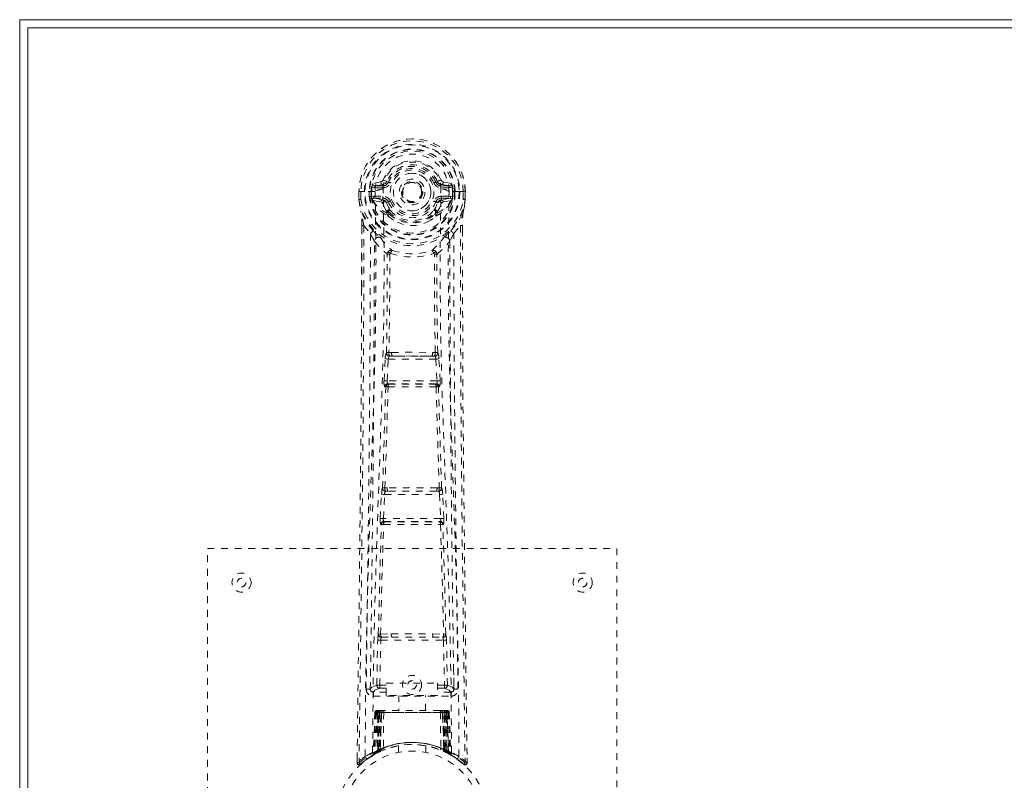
# Model space of a CAD drawing. Header units: inches. Extents: x 7.8 to 79.3, y 25 to 48.5.
# Tile 2 of 6: x 7.8 to 22.3, y 37.3 to 48.5. Entities that reach past the tile are written whole.
import ezdxf

# ---------------------------------------------------------------- set-up
doc = ezdxf.new("R2010")
doc.units = ezdxf.units.IN
doc.header["$MEASUREMENT"] = 0
doc.linetypes.add('SLD-Dashed', pattern=[0.075, 0.05, -0.025])
doc.linetypes.add('SLD-Solid', pattern=[0])

msp = doc.modelspace()

# ---------------------------------------------------------------- linework, layer by layer
at = {"color": 7, "linetype": 'SLD-Solid', "lineweight": 15}
for p, q in [((7.835, 24.968), (7.835, 48.468)), ((7.835, 48.468), (79.335, 48.468)), ((79.216, 48.35), (7.953, 48.35)), ((7.953, 48.35), (7.953, 25.086)), ((7.953, 48.35), (79.216, 48.35)), ((7.953, 25.086), (7.953, 48.35))]:
    msp.add_line(p, q, dxfattribs=at)
at = {"color": 7, "linetype": 'SLD-Dashed', "lineweight": 0}
for p, q in [((13.128, 46.093), (13.009, 46.069)), ((13.039, 46.033), (13.156, 46.053)), ((13.039, 46.033), (13.039, 46.003)), ((13.156, 46.033), (13.039, 46.033)), ((13.156, 46.053), (13.156, 46.033)), ((13.156, 46.003), (13.156, 46.033)), ((13.216, 46.097), (13.161, 46.12)), ((13.216, 46.097), (13.238, 46.087)), ((13.931, 46.087), (13.953, 46.097)), ((13.953, 46.097), (13.957, 46.089)), ((14.013, 46.053), (14.13, 46.033)), ((14.013, 46.053), (14.013, 46.033)), ((14.13, 46.033), (14.013, 46.033)), ((14.013, 46.003), (14.013, 46.033)), ((14.16, 46.069), (14.041, 46.093)), ((14.13, 46.003), (14.13, 46.033)), ((12.805, 45.952), (12.805, 45.835)), ((12.809, 45.952), (12.805, 45.952)), ((12.806, 45.952), (12.806, 45.835)), ((12.862, 45.951), (12.809, 45.952)), ((12.835, 45.949), (12.835, 45.835)), ((12.885, 45.951), (12.862, 45.951)), ((13.043, 45.951), (12.885, 45.951)), ((12.956, 45.878), (12.956, 45.949)), ((12.991, 45.949), (12.986, 45.949)), ((12.986, 45.949), (12.986, 45.879)), ((12.991, 45.87), (12.991, 45.949)), ((13.156, 46.003), (13.039, 46.003)), ((13.161, 45.986), (13.161, 45.988)), ((13.741, 45.942), (13.74, 45.926)), ((13.741, 45.95), (13.741, 45.942)), ((14.008, 45.988), (14.008, 45.986)), ((14.13, 46.003), (14.013, 46.003)), ((14.284, 45.951), (14.126, 45.951)), ((14.178, 45.949), (14.183, 45.949)), ((14.178, 45.87), (14.178, 45.949)), ((14.183, 45.879), (14.183, 45.949)), ((14.213, 45.949), (14.213, 45.878)), ((14.213, 45.949), (14.213, 45.949)), ((14.307, 45.951), (14.284, 45.951)), ((14.36, 45.952), (14.307, 45.951)), ((14.335, 45.835), (14.335, 45.949)), ((14.364, 45.952), (14.36, 45.952)), ((14.363, 45.835), (14.363, 45.952)), ((14.364, 45.952), (14.364, 45.835)), ((12.805, 45.835), (12.805, 45.831)), ((12.956, 45.878), (12.986, 45.879)), ((12.956, 45.878), (12.956, 45.878)), ((12.986, 45.879), (12.991, 45.86)), ((12.991, 45.86), (12.991, 45.87)), ((12.998, 45.833), (13.001, 45.829)), ((13.001, 45.829), (13.002, 45.828)), ((13.001, 45.829), (13.002, 45.829)), ((13.012, 45.818), (13.002, 45.829)), ((13.012, 45.818), (13.126, 45.797)), ((13.026, 45.881), (13.026, 45.851)), ((13.026, 45.881), (13.156, 45.881)), ((13.156, 45.826), (13.026, 45.851)), ((13.026, 45.851), (13.156, 45.851)), ((13.156, 45.881), (13.156, 45.851)), ((13.156, 45.826), (13.156, 45.851)), ((13.238, 45.796), (13.211, 45.785)), ((13.958, 45.785), (13.931, 45.796)), ((14.013, 45.881), (14.013, 45.851)), ((14.013, 45.881), (14.143, 45.881)), ((14.143, 45.851), (14.013, 45.826)), ((14.013, 45.826), (14.013, 45.851)), ((14.013, 45.851), (14.143, 45.851)), ((14.043, 45.797), (14.157, 45.818)), ((14.143, 45.851), (14.143, 45.881)), ((14.168, 45.829), (14.157, 45.818)), ((14.157, 45.818), (14.157, 45.818)), ((14.157, 45.818), (14.157, 45.818)), ((14.168, 45.829), (14.171, 45.833)), ((14.183, 45.879), (14.178, 45.86)), ((14.178, 45.86), (14.178, 45.87)), ((14.183, 45.879), (14.213, 45.878)), ((14.213, 45.878), (14.213, 45.878)), ((14.364, 45.831), (14.364, 45.835)), ((13.216, 45.636), (13.216, 45.654)), ((13.235, 45.59), (13.224, 45.607)), ((13.24, 45.66), (13.24, 45.641)), ((13.929, 45.641), (13.93, 45.66)), ((13.945, 45.607), (13.934, 45.59)), ((13.953, 45.636), (13.953, 45.654)), ((12.847, 45.451), (12.844, 44.526)), ((12.848, 44.526), (12.848, 45.45)), ((14.321, 45.396), (14.321, 45.45)), ((14.322, 45.451), (14.322, 45.397)), ((12.877, 45.449), (12.973, 45.334)), ((14.196, 45.334), (14.292, 45.449)), ((13.257, 45.031), (13.257, 45.031)), ((13.912, 45.031), (13.912, 45.031)), ((13.285, 43.592), (13.245, 43.591)), ((13.924, 43.591), (13.884, 43.592)), ((13.174, 43.178), (13.191, 43.495)), ((13.219, 43.176), (13.235, 43.493)), ((13.235, 43.493), (13.934, 43.493)), ((13.254, 43.538), (13.293, 43.538)), ((13.876, 43.538), (13.293, 43.538)), ((13.876, 43.538), (13.915, 43.538)), ((13.934, 43.493), (13.95, 43.176)), ((13.995, 43.178), (13.978, 43.495)), ((13.95, 43.176), (13.219, 43.176)), ((13.198, 43.084), (13.184, 43.088)), ((13.242, 43.126), (13.228, 43.131)), ((13.228, 43.131), (13.941, 43.131)), ((13.941, 43.131), (13.927, 43.126)), ((13.971, 43.084), (13.986, 43.088)), ((13.219, 41.607), (13.186, 41.606)), ((13.228, 41.556), (13.196, 41.555)), ((13.941, 41.556), (13.228, 41.556)), ((13.941, 41.556), (13.973, 41.555)), ((13.983, 41.606), (13.95, 41.607)), ((13.119, 41.16), (13.136, 41.513)), ((13.164, 41.158), (13.181, 41.511)), ((13.181, 41.511), (13.988, 41.511)), ((13.988, 41.511), (14.005, 41.158)), ((14.05, 41.16), (14.033, 41.513)), ((14.005, 41.158), (13.164, 41.158)), ((13.126, 41.07), (13.134, 41.067)), ((13.178, 41.11), (13.17, 41.113)), ((13.17, 41.113), (13.999, 41.113)), ((13.999, 41.113), (13.991, 41.11)), ((14.035, 41.067), (14.043, 41.07)), ((10.585, 32.718), (10.585, 40.718)), ((10.585, 40.718), (16.585, 40.718)), ((16.585, 40.718), (16.585, 32.718)), ((13.123, 39.461), (13.28, 39.467)), ((13.134, 39.416), (13.287, 39.418)), ((13.287, 39.418), (13.882, 39.418)), ((13.882, 39.418), (14.035, 39.416)), ((13.889, 39.467), (14.046, 39.461)), ((13.066, 38.715), (13.081, 39.377)), ((13.111, 38.714), (13.126, 39.375)), ((13.126, 39.375), (14.043, 39.375)), ((14.043, 39.375), (14.059, 38.714)), ((14.103, 38.715), (14.088, 39.377)), ((12.976, 38.948), (12.972, 38.661)), ((14.197, 38.661), (14.193, 38.948)), ((13.111, 38.669), (13.111, 38.714)), ((13.111, 38.714), (13.205, 38.714)), ((13.111, 38.669), (13.205, 38.669)), ((13.205, 38.745), (13.955, 38.745)), ((13.205, 38.565), (13.205, 38.745)), ((13.955, 38.745), (13.955, 38.565)), ((13.955, 38.714), (14.059, 38.714)), ((13.955, 38.669), (14.059, 38.669)), ((14.059, 38.669), (14.059, 38.714)), ((12.972, 38.658), (12.973, 38.65)), ((13.017, 38.612), (13.017, 38.552)), ((13.205, 38.612), (13.017, 38.612)), ((13.017, 38.552), (14.152, 38.552)), ((13.955, 38.565), (13.205, 38.565)), ((13.39, 38.565), (13.39, 38.343)), ((13.78, 38.343), (13.78, 38.565)), ((14.152, 38.612), (13.955, 38.612)), ((14.152, 38.552), (14.152, 38.612)), ((14.196, 38.65), (14.197, 38.658)), ((13.039, 38.314), (13.018, 37.709)), ((13.052, 38.314), (13.031, 37.717)), ((13.052, 38.314), (13.039, 38.314)), ((13.073, 38.318), (13.05, 37.724)), ((13.07, 38.314), (13.05, 37.727)), ((13.137, 38.314), (13.07, 38.314)), ((13.078, 38.314), (13.077, 37.757)), ((13.086, 38.343), (13.078, 38.343)), ((13.085, 38.314), (13.078, 38.314)), ((13.092, 38.343), (13.082, 38.343)), ((13.085, 38.314), (14.084, 38.314)), ((13.085, 37.761), (13.085, 38.314)), ((13.091, 37.764), (13.091, 38.314)), ((13.091, 38.314), (13.098, 38.314)), ((13.098, 38.343), (13.092, 38.343)), ((13.098, 38.314), (13.098, 37.767)), ((14.071, 38.314), (13.098, 38.314)), ((13.154, 38.343), (13.1, 38.343)), ((13.11, 38.314), (13.109, 37.772)), ((13.116, 38.343), (13.11, 38.343)), ((13.116, 38.314), (13.11, 38.314)), ((13.116, 38.343), (13.154, 38.343)), ((13.116, 38.314), (14.053, 38.314)), ((13.116, 37.775), (13.116, 38.314)), ((13.118, 37.763), (13.137, 38.314)), ((13.138, 38.314), (13.119, 37.763)), ((13.137, 38.314), (13.138, 38.314)), ((13.169, 38.314), (13.164, 37.792)), ((13.176, 38.343), (13.168, 38.343)), ((14.001, 38.314), (13.169, 38.314)), ((13.993, 38.343), (13.176, 38.343)), ((14.001, 38.343), (13.993, 38.343)), ((14.001, 38.314), (14.005, 37.792)), ((14.069, 38.343), (14.015, 38.343)), ((14.015, 38.343), (14.053, 38.343)), ((14.05, 37.763), (14.031, 38.314)), ((14.031, 38.314), (14.032, 38.314)), ((14.032, 38.314), (14.051, 37.763)), ((14.099, 38.314), (14.032, 38.314)), ((14.059, 38.343), (14.053, 38.343)), ((14.059, 38.314), (14.053, 38.314)), ((14.053, 38.314), (14.053, 37.775)), ((14.06, 37.772), (14.059, 38.314)), ((14.077, 38.343), (14.071, 38.343)), ((14.071, 37.767), (14.071, 38.314)), ((14.071, 38.314), (14.078, 38.314)), ((14.087, 38.343), (14.077, 38.343)), ((14.078, 38.314), (14.078, 37.764)), ((14.091, 38.343), (14.084, 38.343)), ((14.091, 38.314), (14.084, 38.314)), ((14.084, 38.314), (14.084, 37.761)), ((14.092, 37.757), (14.091, 38.314)), ((14.119, 37.724), (14.096, 38.318)), ((14.099, 38.314), (14.119, 37.727)), ((14.117, 38.314), (14.138, 37.717)), ((14.13, 38.314), (14.117, 38.314)), ((14.13, 38.314), (14.152, 37.709)), ((13.385, 37.825), (13.385, 37.729)), ((13.785, 37.729), (13.785, 37.825)), ((13.003, 37.684), (13.016, 37.692)), ((13.018, 37.709), (13.031, 37.717)), ((13.035, 37.702), (13.101, 37.737)), ((13.05, 37.727), (13.118, 37.763)), ((13.077, 37.757), (13.085, 37.761)), ((13.09, 37.731), (13.077, 37.757)), ((13.09, 37.731), (13.081, 37.727)), ((13.097, 37.735), (13.09, 37.731)), ((13.098, 37.767), (13.091, 37.764)), ((13.103, 37.737), (13.091, 37.764)), ((13.095, 37.733), (13.103, 37.737)), ((13.11, 37.741), (13.098, 37.767)), ((13.101, 37.737), (13.102, 37.737)), ((13.102, 37.737), (13.11, 37.74)), ((13.109, 37.772), (13.116, 37.775)), ((13.121, 37.746), (13.109, 37.772)), ((13.119, 37.763), (13.118, 37.763)), ((13.127, 37.749), (13.121, 37.746)), ((14.053, 37.775), (14.042, 37.749)), ((14.048, 37.746), (14.042, 37.749)), ((14.06, 37.772), (14.048, 37.746)), ((14.051, 37.763), (14.05, 37.763)), ((14.051, 37.763), (14.119, 37.727)), ((14.053, 37.775), (14.06, 37.772)), ((14.071, 37.767), (14.059, 37.741)), ((14.078, 37.764), (14.066, 37.737)), ((14.067, 37.737), (14.068, 37.737)), ((14.068, 37.737), (14.082, 37.729)), ((14.078, 37.764), (14.071, 37.767)), ((14.084, 37.761), (14.072, 37.735)), ((14.079, 37.731), (14.072, 37.735)), ((14.092, 37.757), (14.079, 37.731)), ((14.106, 37.718), (14.079, 37.731)), ((14.084, 37.761), (14.092, 37.757)), ((14.099, 37.72), (14.135, 37.702)), ((14.138, 37.717), (14.152, 37.709)), ((14.147, 37.696), (14.16, 37.688)), ((14.153, 37.692), (14.166, 37.684)), ((12.779, 37.644), (12.778, 37.577)), ((12.779, 37.644), (12.778, 37.577)), ((12.778, 37.577), (12.808, 37.576)), ((12.78, 37.64), (12.78, 37.577)), ((12.827, 37.555), (12.869, 37.589)), ((14.3, 37.589), (14.342, 37.555)), ((14.361, 37.576), (14.341, 37.554)), ((14.391, 37.577), (14.39, 37.644))]:
    msp.add_line(p, q, dxfattribs=at)
at = {"color": 7, "linetype": 'SLD-Dashed', "lineweight": 0, "flags": 128}
for points in [[(13.161, 45.988), (13.167, 46.065), (13.19, 46.139), (13.229, 46.208), (13.283, 46.268), (13.348, 46.317), (13.422, 46.353), (13.502, 46.375), (13.585, 46.382), (13.667, 46.375), (13.747, 46.353), (13.821, 46.317), (13.886, 46.268), (13.94, 46.208), (13.979, 46.139), (14.002, 46.065), (14.008, 45.988)], [(13.156, 46.053), (13.193, 46.068), (13.206, 46.081)], [(13.206, 46.081), (13.212, 46.089), (13.216, 46.097)], [(13.266, 46.076), (13.26, 46.078), (13.255, 46.08), (13.25, 46.082), (13.246, 46.084), (13.243, 46.085), (13.24, 46.086), (13.239, 46.087), (13.238, 46.087)], [(13.904, 46.076), (13.909, 46.078), (13.914, 46.08), (13.919, 46.082), (13.923, 46.084), (13.926, 46.085), (13.929, 46.086), (13.931, 46.087), (13.931, 46.087)], [(12.805, 45.952), (12.805, 45.951), (12.806, 45.951), (12.808, 45.951), (12.812, 45.951), (12.817, 45.95), (12.822, 45.95), (12.828, 45.95), (12.835, 45.949)], [(12.897, 37.67), (12.904, 38.717), (12.924, 39.762), (12.953, 40.804), (12.988, 41.842), (13.022, 42.876), (13.048, 43.906), (13.056, 44.931), (13.044, 45.951)], [(13.039, 46.003), (13.016, 46.007), (12.996, 46.02)], [(13.006, 37.726), (13.015, 38.771), (13.036, 39.813), (13.068, 40.853), (13.105, 41.888), (13.141, 42.92), (13.168, 43.946), (13.176, 44.968), (13.161, 45.986)], [(14.163, 37.726), (14.155, 38.771), (14.133, 39.814), (14.101, 40.853), (14.064, 41.889), (14.028, 42.92), (14.002, 43.947), (13.994, 44.969), (14.008, 45.986)], [(14.272, 37.67), (14.265, 38.717), (14.246, 39.762), (14.216, 40.804), (14.181, 41.842), (14.147, 42.876), (14.122, 43.906), (14.113, 44.931), (14.126, 45.951)], [(14.173, 46.02), (14.153, 46.007), (14.13, 46.003)], [(14.183, 45.949), (14.187, 45.949), (14.194, 45.949), (14.203, 45.949), (14.213, 45.949)], [(14.335, 45.949), (14.341, 45.95), (14.347, 45.95), (14.353, 45.95), (14.357, 45.95), (14.361, 45.951), (14.363, 45.951), (14.364, 45.951), (14.364, 45.952)], [(12.805, 45.835), (12.818, 45.738), (12.834, 45.662)], [(12.805, 45.831), (12.806, 45.831), (12.808, 45.831), (12.811, 45.832), (12.815, 45.832), (12.819, 45.833), (12.824, 45.834), (12.829, 45.834), (12.835, 45.835)], [(12.835, 45.835), (12.828, 45.835), (12.822, 45.835), (12.817, 45.835), (12.812, 45.835), (12.808, 45.835), (12.806, 45.835), (12.805, 45.835), (12.805, 45.835)], [(12.805, 45.831), (12.817, 45.741), (12.836, 45.651)], [(12.986, 45.879), (12.986, 45.879), (12.986, 45.879)], [(12.991, 45.87), (13.008, 45.878), (13.026, 45.881)], [(13.154, 45.774), (13.14, 45.791), (13.126, 45.797)], [(13.216, 45.654), (13.184, 45.707), (13.154, 45.774)], [(13.211, 45.785), (13.238, 45.722), (13.268, 45.672)], [(13.266, 45.808), (13.26, 45.806), (13.255, 45.804), (13.25, 45.802), (13.246, 45.8), (13.243, 45.798), (13.24, 45.797), (13.239, 45.797), (13.238, 45.796)], [(13.901, 45.672), (13.931, 45.722), (13.958, 45.785)], [(13.904, 45.808), (13.909, 45.806), (13.914, 45.804), (13.919, 45.802), (13.923, 45.8), (13.926, 45.798), (13.929, 45.797), (13.931, 45.797), (13.931, 45.796)], [(13.953, 45.654), (13.986, 45.707), (14.015, 45.774)], [(14.015, 45.774), (14.029, 45.791), (14.043, 45.797)], [(14.143, 45.881), (14.162, 45.878), (14.178, 45.87)], [(14.183, 45.879), (14.183, 45.879), (14.183, 45.879)], [(14.334, 45.651), (14.351, 45.731), (14.364, 45.831)], [(14.364, 45.835), (14.351, 45.738), (14.335, 45.662)], [(14.364, 45.835), (14.364, 45.835), (14.363, 45.835), (14.361, 45.835), (14.357, 45.835), (14.353, 45.835), (14.347, 45.835), (14.341, 45.835), (14.335, 45.835)], [(14.364, 45.831), (14.363, 45.831), (14.361, 45.831), (14.358, 45.832), (14.355, 45.832), (14.35, 45.833), (14.345, 45.834), (14.34, 45.834), (14.335, 45.835)], [(12.834, 45.662), (12.834, 45.656), (12.836, 45.651)], [(13.015, 45.373), (12.915, 45.497), (12.836, 45.651)], [(14.154, 45.373), (14.255, 45.497), (14.334, 45.651)], [(14.334, 45.651), (14.335, 45.656), (14.335, 45.662)], [(12.847, 45.451), (12.847, 45.45), (12.848, 45.45), (12.85, 45.45), (12.854, 45.449), (12.859, 45.449), (12.865, 45.449), (12.871, 45.449), (12.877, 45.449)], [(13.235, 45.59), (13.31, 45.532), (13.367, 45.502)], [(13.802, 45.502), (13.859, 45.532), (13.934, 45.59)], [(14.292, 45.449), (14.298, 45.449), (14.304, 45.449), (14.31, 45.449), (14.315, 45.449), (14.319, 45.45), (14.321, 45.45), (14.322, 45.45), (14.322, 45.451)], [(12.877, 45.449), (12.875, 43.983), (12.866, 42.511), (12.852, 41.064), (12.849, 40.843), (12.847, 40.613), (12.844, 40.41), (12.842, 40.211), (12.839, 39.996), (12.837, 39.846), (12.835, 39.689), (12.833, 39.532), (12.832, 39.415), (12.83, 39.275), (12.828, 39.113), (12.823, 38.781), (12.821, 38.576), (12.817, 38.322), (12.814, 38.06), (12.811, 37.812), (12.808, 37.576)], [(12.973, 45.334), (12.973, 44.813), (12.971, 44.28), (12.968, 43.735), (12.965, 43.22), (12.961, 42.69), (12.955, 42.138), (12.95, 41.649), (12.947, 41.392), (12.944, 41.119), (12.94, 40.83), (12.936, 40.526), (12.933, 40.251), (12.93, 40.01), (12.927, 39.819), (12.924, 39.604), (12.921, 39.363), (12.918, 39.138), (12.916, 38.945), (12.914, 38.785), (12.912, 38.658)], [(14.257, 38.658), (14.256, 38.794), (14.253, 38.966), (14.25, 39.175), (14.247, 39.42), (14.244, 39.669), (14.241, 39.889), (14.239, 40.042), (14.237, 40.18), (14.236, 40.302), (14.234, 40.457), (14.232, 40.62), (14.23, 40.776), (14.22, 41.59), (14.211, 42.408), (14.203, 43.381), (14.198, 44.37), (14.196, 45.334)], [(14.292, 45.449), (14.294, 43.985), (14.303, 42.511), (14.317, 41.064), (14.32, 40.817), (14.323, 40.559), (14.326, 40.343), (14.329, 40.114), (14.332, 39.864), (14.335, 39.593), (14.338, 39.375), (14.341, 39.112), (14.346, 38.789), (14.348, 38.578), (14.352, 38.32), (14.355, 38.058), (14.358, 37.81), (14.361, 37.576)], [(14.322, 45.397), (14.33, 42.827), (14.358, 40.202), (14.391, 37.577)], [(13.032, 45.22), (13.119, 45.12), (13.219, 45.032)], [(13.11, 45.284), (13.12, 45.276), (13.125, 45.269)], [(13.95, 45.032), (14.051, 45.12), (14.137, 45.22)], [(14.044, 45.269), (14.049, 45.275), (14.059, 45.284)], [(13.21, 43.585), (13.22, 44.305), (13.221, 45.024)], [(13.267, 45.042), (13.262, 45.051), (13.255, 45.057), (13.247, 45.061), (13.239, 45.061), (13.232, 45.057), (13.225, 45.051), (13.221, 45.042), (13.219, 45.032)], [(13.257, 45.031), (13.256, 44.312), (13.245, 43.591)], [(13.95, 45.032), (13.948, 45.042), (13.944, 45.051), (13.937, 45.057), (13.93, 45.061), (13.922, 45.061), (13.914, 45.057), (13.907, 45.051), (13.902, 45.042)], [(13.924, 43.591), (13.913, 44.312), (13.912, 45.031)], [(13.96, 43.585), (13.949, 44.305), (13.948, 45.024)], [(12.844, 44.526), (12.839, 42.827), (12.812, 40.202), (12.779, 37.644)], [(13.285, 43.592), (13.585, 43.593), (13.884, 43.592)], [(13.191, 43.495), (13.196, 43.495), (13.206, 43.495), (13.22, 43.494), (13.235, 43.493)], [(13.254, 43.538), (13.253, 43.537), (13.251, 43.536), (13.248, 43.533), (13.242, 43.523), (13.238, 43.509), (13.235, 43.493)], [(13.293, 43.538), (13.585, 43.539), (13.876, 43.538)], [(13.934, 43.493), (13.949, 43.494), (13.963, 43.495), (13.973, 43.495), (13.978, 43.495)], [(13.174, 43.178), (13.179, 43.178), (13.19, 43.177), (13.204, 43.176), (13.219, 43.176)], [(13.228, 43.131), (13.223, 43.135), (13.22, 43.144), (13.219, 43.151), (13.218, 43.159), (13.218, 43.167), (13.219, 43.176)], [(13.95, 43.176), (13.951, 43.167), (13.951, 43.159), (13.951, 43.151), (13.95, 43.144), (13.946, 43.135), (13.941, 43.131)], [(13.95, 43.176), (13.965, 43.176), (13.979, 43.177), (13.99, 43.178), (13.995, 43.178)], [(13.152, 41.602), (13.176, 42.344), (13.198, 43.084)], [(13.186, 41.606), (13.211, 42.349), (13.233, 43.089)], [(13.936, 43.089), (13.958, 42.349), (13.983, 41.606)], [(14.018, 41.602), (13.993, 42.344), (13.971, 43.084)], [(13.136, 41.513), (13.139, 41.545), (13.139, 41.547)], [(13.136, 41.513), (13.141, 41.513), (13.151, 41.512), (13.166, 41.511), (13.181, 41.511)], [(13.988, 41.511), (14.003, 41.511), (14.018, 41.512), (14.028, 41.513), (14.033, 41.513)], [(14.033, 41.513), (14.03, 41.545), (14.03, 41.547)], [(13.119, 41.16), (13.124, 41.16), (13.134, 41.159), (13.149, 41.159), (13.164, 41.158)], [(14.005, 41.158), (14.02, 41.159), (14.035, 41.159), (14.045, 41.16), (14.05, 41.16)], [(13.09, 39.458), (13.11, 40.264), (13.134, 41.067)], [(13.123, 39.461), (13.143, 40.267), (13.168, 41.071)], [(14.001, 41.071), (14.026, 40.267), (14.046, 39.461)], [(14.079, 39.458), (14.06, 40.264), (14.035, 41.067)], [(13.28, 39.467), (13.585, 39.467), (13.889, 39.467)], [(13.287, 39.418), (13.585, 39.418), (13.882, 39.418)], [(13.081, 39.377), (13.086, 39.376), (13.096, 39.376), (13.111, 39.376), (13.126, 39.375)], [(14.043, 39.375), (14.058, 39.376), (14.073, 39.376), (14.083, 39.376), (14.088, 39.377)], [(13.066, 38.715), (12.996, 38.687), (12.972, 38.658)], [(13.017, 38.612), (13.041, 38.641), (13.111, 38.669)], [(13.066, 38.715), (13.071, 38.715), (13.081, 38.715), (13.095, 38.715), (13.111, 38.714)], [(14.059, 38.714), (14.075, 38.715), (14.089, 38.715), (14.099, 38.715), (14.103, 38.715)], [(14.059, 38.669), (14.128, 38.641), (14.152, 38.612)], [(14.197, 38.658), (14.173, 38.687), (14.103, 38.715)], [(13.039, 38.314), (13.042, 38.314), (13.05, 38.314), (13.063, 38.314), (13.078, 38.314)], [(13.091, 38.314), (13.077, 38.314), (13.064, 38.314), (13.056, 38.314), (13.052, 38.314)], [(13.07, 38.314), (13.071, 38.314), (13.073, 38.314), (13.076, 38.314), (13.081, 38.314), (13.087, 38.314), (13.094, 38.314), (13.102, 38.314), (13.11, 38.314)], [(13.169, 38.314), (13.157, 38.314), (13.148, 38.314), (13.142, 38.314), (13.138, 38.314)], [(14.031, 38.314), (14.028, 38.314), (14.021, 38.314), (14.012, 38.314), (14.001, 38.314)], [(14.059, 38.314), (14.067, 38.314), (14.075, 38.314), (14.082, 38.314), (14.088, 38.314), (14.093, 38.314), (14.097, 38.314), (14.099, 38.314), (14.099, 38.314)], [(14.069, 38.343), (14.069, 38.343), (14.067, 38.343)], [(14.117, 38.314), (14.114, 38.314), (14.105, 38.314), (14.093, 38.314), (14.078, 38.314)], [(14.091, 38.314), (14.106, 38.314), (14.119, 38.314), (14.128, 38.314), (14.13, 38.314)], [(14.099, 38.314), (14.098, 38.321), (14.097, 38.323)], [(13.782, 37.825), (13.783, 37.825), (13.765, 37.828), (13.728, 37.834), (13.673, 37.839), (13.609, 37.843), (13.585, 37.843)], [(13.085, 37.761), (13.09, 37.751), (13.094, 37.742), (13.096, 37.737), (13.097, 37.735)], [(13.116, 37.775), (13.12, 37.765), (13.124, 37.756), (13.127, 37.751), (13.127, 37.749)], [(14.121, 37.72), (14.12, 37.725), (14.12, 37.727)], [(14.158, 37.691), (14.151, 37.702), (14.147, 37.716)], [(12.781, 37.577), (12.783, 37.569), (12.786, 37.561), (12.791, 37.555), (12.798, 37.55), (12.805, 37.547), (12.812, 37.547), (12.82, 37.549), (12.826, 37.553)], [(12.828, 37.554), (12.861, 37.582), (12.869, 37.589)], [(14.343, 37.557), (14.35, 37.553), (14.358, 37.55), (14.366, 37.55), (14.374, 37.551), (14.381, 37.555), (14.386, 37.56), (14.39, 37.567), (14.391, 37.574)], [(14.391, 37.577), (14.391, 37.577), (14.389, 37.577), (14.382, 37.576), (14.373, 37.576), (14.367, 37.577), (14.361, 37.576)]]:
    msp.add_lwpolyline(points, dxfattribs=at)
at = {"color": 7, "linetype": 'SLD-Dashed', "lineweight": 0}
for centre, radius in [((13.585, 45.942), 0.7), ((13.585, 45.942), 0.69), ((13.585, 45.942), 0.623), ((13.585, 45.942), 0.32), ((13.585, 45.942), 0.275), ((13.585, 45.942), 0.188), ((13.585, 45.942), 0.156), ((13.585, 45.942), 0.142), ((13.585, 45.942), 0.139), ((13.585, 45.942), 0.138), ((11.085, 40.218), 0.14), ((11.085, 40.218), 0.0625), ((16.085, 40.218), 0.14), ((16.085, 40.218), 0.0625), ((13.585, 38.718), 0.14), ((13.585, 38.718), 0.0625), ((13.585, 36.718), 1.125), ((13.585, 36.718), 1.03)]:
    msp.add_circle(centre, radius, dxfattribs=at)
for centre, radius, start, end in [((13.585, 45.942), 0.78, 0.7166, 179.2834), ((13.585, 45.942), 0.78, 0, 179.3038), ((13.585, 45.942), 0.75, 0.5685, 179.4315), ((13.585, 45.942), 0.629, 0.6527, 179.3473), ((13.585, 45.942), 0.599, 0.6527, 179.3473), ((13.585, 45.957), 0.541, 359.3501, 180.6499), ((13.585, 45.942), 0.459, 22.774, 157.226), ((13.585, 45.942), 0.4, 22.774, 157.226), ((13.585, 45.942), 0.376, 22.774, 157.226), ((13.585, 45.942), 0.346, 22.7741, 157.2259), ((13.585, 45.942), 0.275, 90.0001, 269.9999), ((13.585, 45.942), 0.275, 270.0003, 89.9997), ((13.201, 45.993), 0.206, 158.3414, 172.337), ((13.038, 46.063), 0.0299, 167.8899, 271.9542), ((13.157, 46.083), 0.0301, 162.3454, 268.5786), ((13.119, 46.137), 0.0454, 281.2507, 337.5723), ((13.156, 46.122), 0.089, 270, 337.226), ((13.156, 46.122), 0.119, 269.9996, 337.2268), ((14.013, 46.122), 0.119, 202.7732, 270.0004), ((14.013, 46.122), 0.089, 202.774, 270), ((14.552, 44.748), 1.475, 111.621, 113.9256), ((14.019, 46.125), 0.0715, 209.6345, 265.2049), ((14.05, 46.137), 0.0454, 202.4733, 258.6997), ((14.013, 46.083), 0.0301, 271.4248, 17.6512), ((14.131, 46.063), 0.0299, 268.0539, 12.1021), ((13.969, 45.993), 0.206, 7.665, 21.6514), ((12.983, 46.998), 1.05, 268.54, 270.1578), ((13.585, 45.942), 0.593, 172.3909, 179.3289), ((13.163, 45.764), 0.221, 90.31, 122.5189), ((14.002, 45.754), 0.233, 58.0375, 88.5936), ((13.585, 45.942), 0.593, 0.6711, 7.6091), ((12.835, 45.835), 0.03, 180.0028, 185.051), ((13.585, 45.942), 0.787, 188.0937, 351.9063), ((13.585, 45.942), 0.758, 188.0936, 351.9064), ((13.585, 45.942), 0.632, 185.8272, 354.1728), ((13.585, 45.942), 0.602, 186.0327, 353.9673), ((13.077, 45.867), 0.0863, 184.5611, 202.7022), ((13.025, 45.82), 0.0306, 89.0693, 154.5805), ((13.454, 46.038), 0.499, 204.8894, 243.9922), ((13.393, 46.039), 0.441, 210.2256, 246.4277), ((13.156, 45.796), 0.0299, 91.0998, 178.7764), ((13.184, 45.769), 0.031, 31.5698, 169.9037), ((13.156, 45.762), 0.119, 22.7743, 90.0001), ((13.156, 45.762), 0.089, 22.774, 90), ((13.15, 45.761), 0.0649, 21.313, 85.0829), ((13.585, 45.942), 0.376, 202.774, 337.226), ((13.585, 45.942), 0.346, 202.7737, 337.2263), ((13.585, 45.942), 0.156, 245.2931, 290.0155), ((14.013, 45.762), 0.119, 89.9999, 157.2257), ((14.013, 45.762), 0.089, 90, 157.226), ((13.72, 46.033), 0.492, 295.7076, 335.4804), ((13.776, 46.04), 0.441, 293.5933, 329.7436), ((14.019, 45.761), 0.0649, 94.9201, 158.684), ((13.985, 45.769), 0.031, 10.1777, 148.3487), ((14.013, 45.796), 0.0299, 1.1716, 88.9521), ((14.144, 45.82), 0.0306, 25.4195, 90.9307), ((14.063, 45.874), 0.116, 339.6253, 353.1114), ((11.66, 45.48), 1.188, 358.5747, 8.7871), ((9.361, 44.832), 3.57, 9.9445, 13.2518), ((13.246, 45.651), 0.0305, 44.5476, 174.2874), ((13.238, 45.614), 0.0459, 88.3054, 118.8664), ((13.239, 45.595), 0.046, 88.2963, 118.8083), ((13.261, 45.632), 0.0449, 175.0918, 213.9402), ((13.275, 45.586), 0.0396, 127.1173, 174.8289), ((13.266, 45.638), 0.0347, 87.2683, 140.6046), ((13.585, 45.954), 0.453, 220.4508, 319.5492), ((13.273, 45.642), 0.033, 181.8813, 228.3875), ((13.585, 45.982), 0.494, 227.4883, 312.5117), ((13.585, 45.935), 0.411, 219.7063, 320.2937), ((13.923, 45.651), 0.0305, 5.7156, 135.4494), ((13.903, 45.638), 0.0347, 39.3954, 92.7317), ((13.896, 45.642), 0.033, 311.6117, 358.1289), ((13.894, 45.586), 0.0396, 5.1711, 52.8827), ((13.931, 45.595), 0.046, 61.2017, 91.6992), ((13.931, 45.614), 0.0459, 61.1336, 91.6946), ((13.908, 45.632), 0.0448, 326.2361, 4.9251), ((17.808, 44.832), 3.57, 166.7479, 170.0557), ((15.509, 45.48), 1.187, 171.2124, 181.427), ((13.585, 45.922), 0.473, 242.6139, 297.3861), ((13.306, 45.015), 0.461, 129.1738, 136.3373), ((8.255, 42.79), 5.36, 26.9679, 28.3323), ((14.565, 46.95), 2.212, 225.5076, 228.8684), ((12.604, 46.95), 2.212, 311.1316, 314.4924), ((18.915, 42.789), 5.361, 151.6679, 153.0319), ((13.863, 45.015), 0.461, 43.6634, 50.8235), ((-486.48, 46.538), 499.514, 359.09606, 359.84883), ((13.093, 45.218), 0.0608, 58.0021, 177.4264), ((13.857, 45.781), 0.893, 214.9889, 231.1478), ((13.312, 45.781), 0.893, 308.8524, 325.0109), ((14.076, 45.218), 0.0608, 2.5713, 122.0025), ((513.649, 46.538), 499.514, 180.15117, 180.90394), ((13.28, 45.028), 0.0608, 73.776, 175.9532), ((13.208, 45.024), 0.0133, 356.7498, 33.9787), ((13.254, 44.961), 0.0709, 87.2862, 117.2787), ((13.27, 45.03), 0.0128, 102.328, 173.3841), ((13.339, 45.026), 0.0738, 124.9754, 166.7628), ((13.585, 45.955), 0.966, 250.8189, 289.1817), ((13.585, 45.88), 0.844, 250.0602, 289.9398), ((13.889, 45.028), 0.0608, 4.0468, 106.224), ((13.83, 45.026), 0.0738, 13.2372, 55.0246), ((13.899, 45.03), 0.0128, 6.6281, 77.6671), ((13.915, 44.961), 0.0708, 62.7119, 92.7217), ((13.961, 45.024), 0.0133, 146.0832, 183.2971), ((13.372, 43.504), 0.181, 153.5366, 182.7732), ((13.24, 43.518), 0.0735, 85.5169, 114.1447), ((13.255, 43.583), 0.0457, 178.2689, 268.1472), ((13.348, 43.58), 0.104, 173.8692, 204.0235), ((13.385, 43.578), 0.101, 172.2359, 203.475), ((13.784, 43.578), 0.101, 336.5279, 7.7659), ((13.821, 43.58), 0.104, 335.9765, 6.1308), ((13.914, 43.583), 0.0457, 271.853, 1.731), ((13.93, 43.518), 0.073, 65.7514, 94.5908), ((13.798, 43.504), 0.181, 357.2165, 26.4675), ((13.877, 43.495), 0.0575, 357.8257, 47.59), ((13.335, 43.149), 0.163, 169.7749, 201.8777), ((13.834, 43.149), 0.163, 338.1238, 10.2237), ((13.229, 43.086), 0.0451, 90.8591, 176.7726), ((13.243, 43.081), 0.0451, 90.8952, 176.6085), ((13.227, 43.015), 0.0749, 85.0973, 112.9458), ((13.291, 43.095), 0.0574, 147.4958, 185.929), ((13.585, 80.454), 37.367, 269.4615, 270.5382), ((13.585, 75.721), 32.597, 269.3981, 270.6019), ((13.926, 43.081), 0.0451, 3.3927, 89.1036), ((13.878, 43.095), 0.0578, 354.223, 32.3522), ((13.942, 43.015), 0.075, 67.0745, 94.8894), ((13.941, 43.086), 0.0451, 3.2274, 89.1409), ((13.275, 41.546), 0.136, 155.3339, 179.2504), ((13.179, 41.523), 0.0843, 84.8727, 108.7971), ((13.196, 41.601), 0.0448, 177.9429, 222.9044), ((13.196, 41.598), 0.0424, 220.4339, 270.4295), ((13.249, 41.513), 0.068, 141.1062, 181.6317), ((13.273, 41.597), 0.0869, 173.4622, 208.3425), ((13.299, 41.595), 0.0814, 171.2403, 208.6961), ((13.585, 8.816), 32.793, 89.3607, 90.6393), ((13.585, 8.202), 33.356, 89.387, 90.613), ((13.87, 41.595), 0.0814, 331.3091, 8.7547), ((13.897, 41.597), 0.0867, 331.6221, 6.5738), ((13.972, 41.601), 0.0456, 271.2525, 1.8245), ((13.92, 41.513), 0.068, 358.3639, 38.9027), ((13.991, 41.523), 0.0837, 71.1167, 95.2147), ((13.894, 41.546), 0.136, 0.7147, 24.7152), ((13.326, 41.13), 0.209, 171.5834, 196.4965), ((13.218, 41.143), 0.0563, 164.2662, 211.7609), ((13.951, 41.143), 0.0563, 328.2391, 15.7338), ((13.843, 41.13), 0.209, 343.5058, 8.4144), ((13.171, 41.068), 0.0451, 90.5925, 177.0803), ((13.179, 41.065), 0.0451, 90.6189, 177.0149), ((13.16, 40.98), 0.0908, 85.1439, 107.0298), ((13.222, 41.077), 0.0546, 143.5183, 186.9863), ((13.585, 77.722), 36.654, 269.349, 270.6509), ((13.585, 73.924), 32.817, 269.2909, 270.7091), ((13.99, 41.065), 0.0451, 2.9858, 89.3804), ((13.946, 41.077), 0.055, 353.1664, 36.3291), ((13.998, 41.068), 0.0451, 2.9197, 89.4075), ((14.009, 40.98), 0.091, 73.0029, 94.8393), ((13.483, 39.376), 0.401, 168.1458, 179.9231), ((13.116, 39.322), 0.139, 86.8581, 100.6182), ((13.135, 39.462), 0.0456, 184.1775, 268.2449), ((13.234, 39.464), 0.111, 181.7784, 205.6678), ((13.231, 39.376), 0.105, 157.5237, 180.3697), ((13.368, 39.455), 0.0889, 172.3708, 204.3899), ((13.801, 39.455), 0.0889, 335.6063, 7.633), ((13.937, 39.464), 0.109, 334.2027, 358.351), ((14.034, 39.462), 0.0456, 271.7547, 355.8237), ((13.938, 39.376), 0.105, 359.6303, 22.4763), ((14.053, 39.32), 0.141, 79.4676, 93.0581), ((13.687, 39.376), 0.401, 0.0714, 11.8432), ((13.111, 38.714), 0.0451, 179.0376, 269.5678), ((14.058, 38.714), 0.0451, 270.4317, 0.9005), ((12.948, 40.253), 1.596, 268.7143, 270.8689), ((13.017, 38.657), 0.105, 179.2634, 269.9952), ((13.015, 38.655), 0.0423, 186.565, 271.9648), ((14.152, 38.657), 0.105, 270.0041, 0.7374), ((14.154, 38.655), 0.0423, 268.039, 353.4281), ((14.221, 40.256), 1.598, 269.1331, 271.2837), ((13.069, 38.313), 0.03, 90.004, 178.0066), ((13.1, 38.27), 0.0742, 106.7422, 144.0492), ((13.082, 38.313), 0.03, 90.028, 178.032), ((13.096, 38.178), 0.164, 91.7068, 100.623), ((13.1, 38.313), 0.03, 90.0611, 178.0662), ((13.105, 38.308), 0.0356, 82.0659, 170.2981), ((13.496, 38.321), 0.411, 176.9577, 180.9993), ((13.671, 38.32), 0.58, 177.9533, 180.6228), ((13.524, 38.321), 0.426, 177.0576, 180.9551), ((13.552, 38.321), 0.443, 177.1738, 180.9224), ((13.56, 38.321), 0.444, 177.1767, 180.9102), ((13.167, 38.313), 0.0299, 90.1884, 178.2045), ((13.168, 38.313), 0.0299, 90.1865, 178.202), ((13.205, 38.32), 0.0369, 141.8662, 189.6555), ((13.966, 38.321), 0.0354, 349.2853, 39.1931), ((14.001, 38.313), 0.0299, 1.798, 89.8135), ((14.002, 38.313), 0.0299, 1.7955, 89.8116), ((13.608, 38.321), 0.445, 359.0839, 2.8106), ((13.617, 38.321), 0.443, 359.0776, 2.8262), ((14.069, 38.313), 0.03, 1.9319, 89.9408), ((13.647, 38.321), 0.425, 359.0403, 2.947), ((13.498, 38.32), 0.58, 359.3772, 2.0467), ((14.073, 38.175), 0.166, 79.5978, 88.3417), ((13.674, 38.321), 0.411, 359.0007, 3.0423), ((14.087, 38.313), 0.03, 1.9654, 89.9746), ((14.07, 38.27), 0.0742, 35.9508, 73.2578), ((14.1, 38.313), 0.03, 1.9934, 89.996), ((13.585, 36.718), 1.158, 47.8706, 132.1289), ((13.585, 36.686), 1.19, 60.8884, 119.1116), ((13.585, 36.718), 1.128, 60.4891, 119.511), ((13.585, 36.719), 1.155, 64.3785, 115.6215), ((13.585, 36.719), 1.155, 65.0796, 114.9204), ((13.585, 36.719), 1.155, 66.0604, 113.9396), ((13.585, 36.755), 1.12, 67.9468, 112.0532), ((13.585, 36.675), 1.21, 124.6716, 131.8378), ((13.572, 36.478), 1.37, 114.4313, 119.5485), ((12.927, 37.67), 0.03, 180.171, 304.0668), ((13.585, 36.717), 1.128, 119.5124, 124.6467), ((12.988, 37.71), 0.03, 301.0506, 358.0075), ((13.047, 37.738), 0.0429, 196.9661, 245.8446), ((13.001, 37.718), 0.0299, 300.276, 358.0885), ((13.57, 36.744), 1.098, 118.6319, 120.2648), ((13.566, 37.094), 0.824, 126.3724, 131.7311), ((13.559, 37.107), 0.807, 125.4833, 130.8762), ((13.034, 37.86), 0.138, 269.416, 293.4595), ((13.582, 36.723), 1.122, 114.252, 119.2082), ((13.02, 37.728), 0.0299, 299.2297, 358.1954), ((13.022, 37.726), 0.0273, 297.6493, 2.3018), ((13.564, 37.106), 0.807, 124.3203, 129.6115), ((13.089, 37.763), 0.0297, 295.4826, 358.5223), ((13.09, 37.764), 0.0297, 295.4408, 358.5122), ((13.539, 37.168), 0.729, 121.0003, 125.2186), ((13.135, 37.775), 0.0345, 344.8473, 31.0266), ((14.035, 37.775), 0.0345, 148.9732, 195.1527), ((13.63, 37.168), 0.728, 54.7806, 59.0005), ((13.584, 36.716), 1.129, 60.8087, 65.7312), ((14.08, 37.764), 0.0297, 181.4878, 244.5592), ((14.08, 37.763), 0.0297, 181.4744, 244.5207), ((13.605, 37.106), 0.807, 50.3876, 55.6805), ((13.585, 36.72), 1.126, 59.7354, 64.7301), ((13.608, 37.105), 0.809, 49.1325, 54.508), ((13.574, 36.696), 1.154, 59.9614, 64.0336), ((13.603, 37.094), 0.824, 48.2692, 53.6272), ((14.149, 37.728), 0.0299, 181.8046, 240.7703), ((14.149, 37.728), 0.03, 196.8873, 241.2656), ((14.168, 37.718), 0.0299, 181.9115, 239.724), ((14.122, 37.738), 0.0429, 294.1565, 343.0328), ((13.584, 36.717), 1.129, 55.354, 60.4866), ((14.201, 37.746), 0.0714, 211.6414, 238.9222), ((13.594, 36.733), 1.11, 58.9501, 59.8465), ((14.181, 37.71), 0.03, 181.9925, 238.9494), ((13.597, 36.478), 1.37, 60.4515, 65.5689), ((14.242, 37.67), 0.03, 235.9381, 359.8241), ((13.582, 36.673), 1.213, 48.175, 55.3207), ((12.808, 37.576), 0.03, 179.2806, 312.1357), ((12.88, 37.621), 0.0844, 212.0114, 232.4436), ((13.58, 36.724), 1.12, 124.629, 132.0873), ((13.587, 36.721), 1.124, 47.9073, 55.3622), ((14.361, 37.576), 0.03, 227.8628, 0.7209)]:
    msp.add_arc(centre, radius, start, end, dxfattribs=at)

doc.saveas('drawing.dxf')
